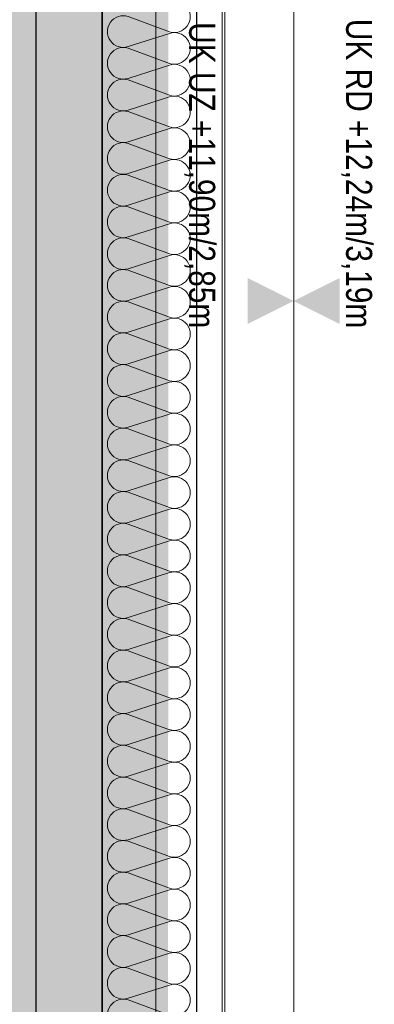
# Model space of a CAD drawing. Extents: x -620 to 300, y 62 to 1112.
# Tile 105 of 226: x -467 to -447, y 452 to 509. Entities that reach past the tile are written whole.
import ezdxf
from ezdxf.lldxf.tags import DXFTag

# ---------------------------------------------------------------- set-up
doc = ezdxf.new("R2010")
doc.units = 0
doc.layers.get('0').update_dxf_attribs({"lineweight": 13})
for name, color, linetype, lineweight, true_color in [('30 -33 Aussenwände- 7 Fassade_ Elemente', 7, 'Continuous', 9, 0x00aacc), ('30 -35 Decken- 1 Konstruktion-Träger- Stahlbeton', 7, 'Continuous', 13, 0x33aa00), ('70 -76 Bemaßung- 2 Allgemein', 9, 'Continuous', 5, 0x808080), ('iwb_Layout BA_Markierung', 7, 'Continuous', 9, 0xbadcdc)]:
    doc.layers.add(name, color=color, linetype=linetype, lineweight=lineweight, true_color=true_color)
doc.layers.add('70 -71 Achsen- 1 Gebäudeachsen', color=7, linetype='STRICHPUNKT2-A06CPVSFL0', lineweight=18)
doc.styles.get("Standard").update_dxf_attribs({"font": 'ARIALN.TTF'})
tags = doc.linetypes.add('grob-A06CPVSAL0', pattern=[14, 3, -8, 3]).pattern_tags.tags
tags[8:9] = [DXFTag(74, 4), DXFTag(75, 0), DXFTag(340, '0'), DXFTag(46, 0.0), DXFTag(50, 0.0), DXFTag(44, 0.0), DXFTag(45, 0.0)]
tags[6:7] = [DXFTag(74, 4), DXFTag(75, 0), DXFTag(340, '0'), DXFTag(46, 0.0), DXFTag(50, 0.0), DXFTag(44, 0.0), DXFTag(45, 0.0)]
tags[4:5] = [DXFTag(74, 4), DXFTag(75, 0), DXFTag(340, '0'), DXFTag(46, 0.0), DXFTag(50, 0.0), DXFTag(44, 0.0), DXFTag(45, 0.0)]
tags = doc.linetypes.add('STRICHPUNKT2-A06CPVSFL0', pattern=[12.7, 6.35, -3.175, 0, -3.175]).pattern_tags.tags
tags[10:11] = [DXFTag(74, 4), DXFTag(75, 0), DXFTag(340, '0'), DXFTag(46, 0.0), DXFTag(50, 0.0), DXFTag(44, 0.0), DXFTag(45, 0.0)]
tags[8:9] = [DXFTag(74, 4), DXFTag(75, 0), DXFTag(340, '0'), DXFTag(46, 0.0), DXFTag(50, 0.0), DXFTag(44, 0.0), DXFTag(45, 0.0)]
tags[6:7] = [DXFTag(74, 4), DXFTag(75, 0), DXFTag(340, '0'), DXFTag(46, 0.0), DXFTag(50, 0.0), DXFTag(44, 0.0), DXFTag(45, 0.0)]
tags[4:5] = [DXFTag(74, 4), DXFTag(75, 0), DXFTag(340, '0'), DXFTag(46, 0.0), DXFTag(50, 0.0), DXFTag(44, 0.0), DXFTag(45, 0.0)]

# ---------------------------------------------------------------- blocks, each defined once
blk = doc.blocks.new('Polygon-A06CPVS2L0')
at = {"color": 0, "linetype": 'ByBlock', "lineweight": -2, "ltscale": 0.13}
blk.add_solid([(-458.92, 86.609), (-538.631, 86.396), (-458.753, 1083.814), (-538.631, 1083.814)], dxfattribs=at)
blk = doc.blocks.new('Referenz-A06CPVSGL0')
at = {"layer": '30 -33 Aussenwände- 7 Fassade_ Elemente', "color": 0, "linetype": 'Continuous', "lineweight": 25, "ltscale": 0.25}
for p, q in [((-462.679, 384.453), (-462.679, 549.453)), ((-466.519, 389.453), (-466.519, 544.453)), ((-462.679, 544.453), (-462.679, 389.453)), ((-457.219, 544.953), (-457.219, 388.953))]:
    blk.add_line(p, q, dxfattribs=at)
at = {"layer": '30 -33 Aussenwände- 7 Fassade_ Elemente', "color": 0, "linetype": 'Continuous', "ltscale": 0.13}
for p, q in [((-455.719, 388.953), (-455.719, 544.953)), ((-458.779, 508.157), (-461.179, 509.044)), ((-461.179, 507.296), (-458.779, 508.067)), ((-458.779, 506.319), (-461.179, 507.206)), ((-461.179, 505.457), (-458.779, 506.229)), ((-458.779, 504.48), (-461.179, 505.367)), ((-461.179, 503.619), (-458.779, 504.39)), ((-458.779, 502.642), (-461.179, 503.529)), ((-461.179, 501.78), (-458.779, 502.552)), ((-458.779, 500.803), (-461.179, 501.69)), ((-461.179, 499.942), (-458.779, 500.713)), ((-458.779, 498.964), (-461.179, 499.852)), ((-461.179, 498.103), (-458.779, 498.874)), ((-458.779, 497.126), (-461.179, 498.013)), ((-461.179, 496.265), (-458.779, 497.036)), ((-458.779, 495.287), (-461.179, 496.175)), ((-461.179, 494.426), (-458.779, 495.197)), ((-458.779, 493.449), (-461.179, 494.336)), ((-461.179, 492.588), (-458.779, 493.359)), ((-458.779, 491.61), (-461.179, 492.498)), ((-461.179, 490.749), (-458.779, 491.52)), ((-458.779, 489.772), (-461.179, 490.659)), ((-461.179, 488.911), (-458.779, 489.682)), ((-458.779, 487.933), (-461.179, 488.821)), ((-461.179, 487.072), (-458.779, 487.843)), ((-458.779, 486.095), (-461.179, 486.982)), ((-461.179, 485.233), (-458.779, 486.005)), ((-458.779, 484.256), (-461.179, 485.143)), ((-461.179, 483.395), (-458.779, 484.166)), ((-458.779, 482.418), (-461.179, 483.305)), ((-461.179, 481.556), (-458.779, 482.328)), ((-458.779, 480.579), (-461.179, 481.466)), ((-461.179, 479.718), (-458.779, 480.489)), ((-458.779, 478.741), (-461.179, 479.628)), ((-461.179, 477.879), (-458.779, 478.651)), ((-458.779, 476.902), (-461.179, 477.789)), ((-461.179, 476.041), (-458.779, 476.812)), ((-458.779, 475.064), (-461.179, 475.951)), ((-461.179, 474.202), (-458.779, 474.974)), ((-458.779, 473.225), (-461.179, 474.112)), ((-461.179, 472.364), (-458.779, 473.135)), ((-458.779, 471.387), (-461.179, 472.274)), ((-461.179, 470.525), (-458.779, 471.297)), ((-458.779, 469.548), (-461.179, 470.435)), ((-461.179, 468.687), (-458.779, 469.458)), ((-458.779, 467.709), (-461.179, 468.597)), ((-461.179, 466.848), (-458.779, 467.619)), ((-458.779, 465.871), (-461.179, 466.758)), ((-461.179, 465.01), (-458.779, 465.781)), ((-458.779, 464.032), (-461.179, 464.92)), ((-461.179, 463.171), (-458.779, 463.942)), ((-458.779, 462.194), (-461.179, 463.081)), ((-461.179, 461.333), (-458.779, 462.104)), ((-458.779, 460.355), (-461.179, 461.243)), ((-461.179, 459.494), (-458.779, 460.265)), ((-458.779, 458.517), (-461.179, 459.404)), ((-461.179, 457.656), (-458.779, 458.427)), ((-458.779, 456.678), (-461.179, 457.566)), ((-461.179, 455.817), (-458.779, 456.588)), ((-458.779, 454.84), (-461.179, 455.727)), ((-461.179, 453.978), (-458.779, 454.75)), ((-458.779, 453.001), (-461.179, 453.888)), ((-461.179, 452.14), (-458.779, 452.911)), ((-458.779, 451.163), (-461.179, 452.05))]:
    blk.add_line(p, q, dxfattribs=at)
for centre, major_axis, end_param in [((-458.497, 509.031), (-0.282, -0.874), 3.765224), ((-461.46, 508.17), (0.282, 0.874), 3.764652), ((-458.497, 507.193), (-0.282, -0.874), 3.765224), ((-461.46, 506.332), (0.282, 0.874), 3.764652), ((-458.497, 505.354), (-0.282, -0.874), 3.765224), ((-461.46, 504.493), (0.282, 0.874), 3.764652), ((-458.497, 503.516), (-0.282, -0.874), 3.765224), ((-461.46, 502.654), (0.282, 0.874), 3.764652), ((-458.497, 501.677), (-0.282, -0.874), 3.765224), ((-461.46, 500.816), (0.282, 0.874), 3.764652), ((-458.497, 499.839), (-0.282, -0.874), 3.765224), ((-461.46, 498.977), (0.282, 0.874), 3.764652), ((-458.497, 498), (-0.282, -0.874), 3.765224), ((-461.46, 497.139), (0.282, 0.874), 3.764652), ((-458.497, 496.162), (-0.282, -0.874), 3.765224), ((-461.46, 495.3), (0.282, 0.874), 3.764652), ((-458.497, 494.323), (-0.282, -0.874), 3.765224), ((-461.46, 493.462), (0.282, 0.874), 3.764652), ((-458.497, 492.485), (-0.282, -0.874), 3.765224), ((-461.46, 491.623), (0.282, 0.874), 3.764652), ((-458.497, 490.646), (-0.282, -0.874), 3.765224), ((-461.46, 489.785), (0.282, 0.874), 3.764652), ((-458.497, 488.808), (-0.282, -0.874), 3.765224), ((-461.46, 487.946), (0.282, 0.874), 3.764652), ((-458.497, 486.969), (-0.282, -0.874), 3.765224), ((-461.46, 486.108), (0.282, 0.874), 3.764652), ((-458.497, 485.131), (-0.282, -0.874), 3.765224), ((-461.46, 484.269), (0.282, 0.874), 3.764652), ((-458.497, 483.292), (-0.282, -0.874), 3.765224), ((-461.46, 482.431), (0.282, 0.874), 3.764652), ((-458.497, 481.453), (-0.282, -0.874), 3.765224), ((-461.46, 480.592), (0.282, 0.874), 3.764652), ((-458.497, 479.615), (-0.282, -0.874), 3.765224), ((-461.46, 478.754), (0.282, 0.874), 3.764652), ((-458.497, 477.776), (-0.282, -0.874), 3.765224), ((-461.46, 476.915), (0.282, 0.874), 3.764652), ((-458.497, 475.938), (-0.282, -0.874), 3.765224), ((-461.46, 475.077), (0.282, 0.874), 3.764652), ((-458.497, 474.099), (-0.282, -0.874), 3.765224), ((-461.46, 473.238), (0.282, 0.874), 3.764652), ((-458.497, 472.261), (-0.282, -0.874), 3.765224), ((-461.46, 471.399), (0.282, 0.874), 3.764652), ((-458.497, 470.422), (-0.282, -0.874), 3.765224), ((-461.46, 469.561), (0.282, 0.874), 3.764652), ((-458.497, 468.584), (-0.282, -0.874), 3.765224), ((-461.46, 467.722), (0.282, 0.874), 3.764652), ((-458.497, 466.745), (-0.282, -0.874), 3.765224), ((-461.46, 465.884), (0.282, 0.874), 3.764652), ((-458.497, 464.907), (-0.282, -0.874), 3.765224), ((-461.46, 464.045), (0.282, 0.874), 3.764652), ((-458.497, 463.068), (-0.282, -0.874), 3.765224), ((-461.46, 462.207), (0.282, 0.874), 3.764652), ((-458.497, 461.23), (-0.282, -0.874), 3.765224), ((-461.46, 460.368), (0.282, 0.874), 3.764652), ((-458.497, 459.391), (-0.282, -0.874), 3.765224), ((-461.46, 458.53), (0.282, 0.874), 3.764652), ((-458.497, 457.553), (-0.282, -0.874), 3.765224), ((-461.46, 456.691), (0.282, 0.874), 3.764652), ((-458.497, 455.714), (-0.282, -0.874), 3.765224), ((-461.46, 454.853), (0.282, 0.874), 3.764652), ((-458.497, 453.876), (-0.282, -0.874), 3.765224), ((-461.46, 453.014), (0.282, 0.874), 3.764652), ((-458.497, 452.037), (-0.282, -0.874), 3.765224), ((-461.46, 451.176), (0.282, 0.874), 3.764652)]:
    blk.add_ellipse(centre, major_axis=major_axis, ratio=1, start_param=0, end_param=end_param, dxfattribs=at)
at = {"layer": '30 -35 Decken- 1 Konstruktion-Träger- Stahlbeton', "color": 0, "linetype": 'grob-A06CPVSAL0', "lineweight": -2, "ltscale": 0.13}
for p, q in [((-459.579, 388.453), (-459.579, 605.453)), ((-451.579, 388.453), (-451.579, 605.453))]:
    blk.add_line(p, q, dxfattribs=at)
at = {"layer": '70 -71 Achsen- 1 Gebäudeachsen', "color": 0, "linetype": 'STRICHPUNKT2-A06CPVSFL0', "ltscale": 0.18}
blk.add_line((-455.579, 1084.393), (-455.579, 84.953), dxfattribs=at)
at = {"layer": '70 -76 Bemaßung- 2 Allgemein', "color": 0, "lineweight": 0}
for points in [[(-454.249, 491.221), (-451.579, 492.553), (-454.247, 493.892)], [(-448.908, 491.221), (-451.579, 492.553), (-448.91, 493.892)]]:
    blk.add_solid(points, dxfattribs=at)
at = {"layer": '70 -76 Bemaßung- 2 Allgemein', "color": 0, "linetype": 'Continuous', "ltscale": 0.13, "char_height": 1.51033, "attachment_point": 1, "rotation": 270}
for s, insert in [('{\\fArial Narrow;UK UZ +11,90m/2,85m}', (-456.129, 508.714)), ('{\\fArial Narrow;UK RD +12,24m/3,19m}', (-447.028, 508.906))]:
    blk.add_mtext(s, dxfattribs=dict(at, insert=insert))

msp = doc.modelspace()

# ---------------------------------------------------------------- block references
at = {"color": 8, "lineweight": 13, "ltscale": 0.13, "true_color": 0x808080}
msp.add_blockref('Referenz-A06CPVSGL0', (0, 0), dxfattribs=at)
at = {"layer": 'iwb_Layout BA_Markierung', "ltscale": 0.13}
msp.add_blockref('Polygon-A06CPVS2L0', (0, 0), dxfattribs=at)

doc.saveas('drawing.dxf')
